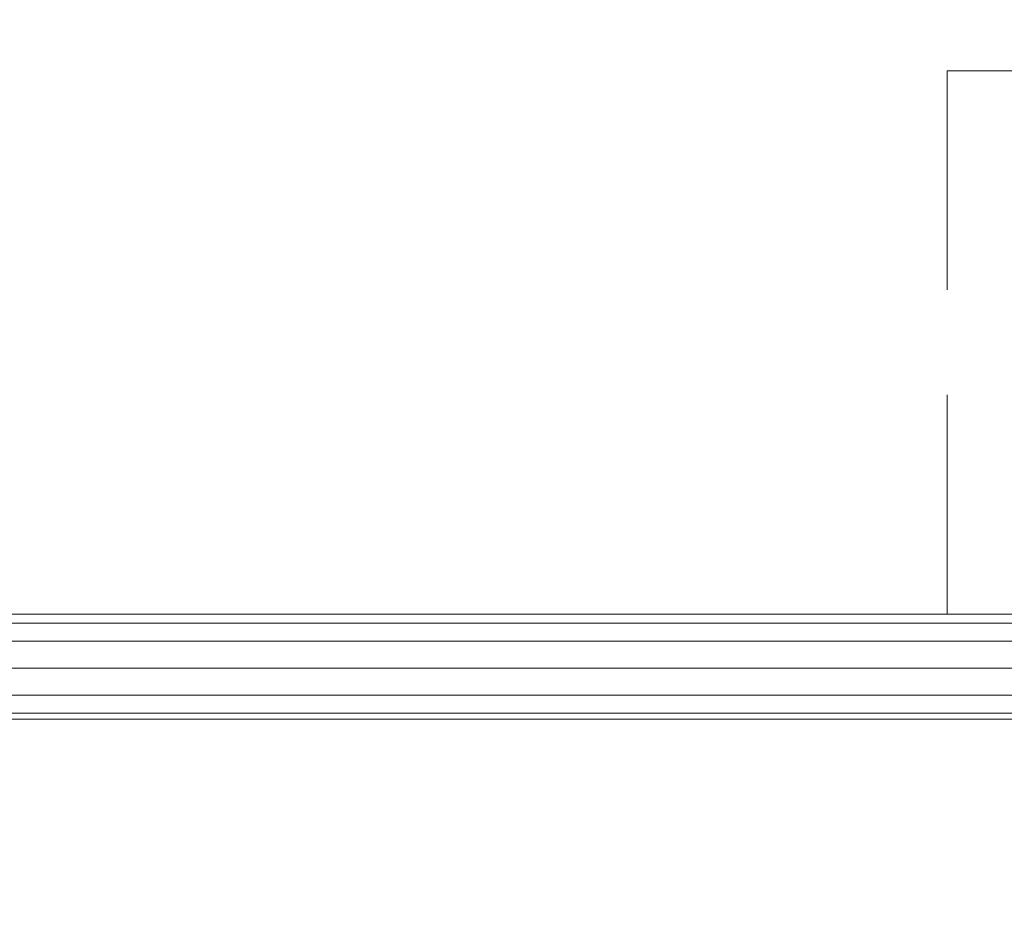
# Model space of a CAD drawing. Header units: millimetres. Extents: x 413 to 305578, y 115 to 38116.
# Tile 157 of 194: x 104493 to 105797, y 17647 to 18825. Entities that reach past the tile are written whole.
import ezdxf

# ---------------------------------------------------------------- set-up
doc = ezdxf.new("R2010")
doc.units = ezdxf.units.MM
for name, color, linetype, true_color in [('PDF$_V$line_ifc_RVT-1-В_Этаж$02_Сводный$A-DETL-MBND', 7, 'Continuous', 0xbababa), ('PDF$_V$line_ifc_RVT-1-В_Этаж$02_Сводный$A-ROOF', 7, 'Continuous', 0xbababa), ('PDF$_V$line_ifc_RVT-1-В_Этаж$02_Сводный$Q-SPCQ', 7, 'Continuous', 0xbababa)]:
    doc.layers.add(name, color=color, linetype=linetype, true_color=true_color)

msp = doc.modelspace()

# ---------------------------------------------------------------- linework, layer by layer
at = {"layer": 'PDF$_V$line_ifc_RVT-1-В_Этаж$02_Сводный$A-DETL-MBND', "lineweight": 0}
for points in [[(105721.4, 18757.2), (105721.4, 18466.8), (105721.4, 18757.2), (105920.4, 18757.2), (105920.4, 18466.8), (105920.4, 18757.2), (106119.4, 18757.2), (105920.4, 18757.2)], [(105721.4, 18037), (105721.4, 18327.5)]]:
    msp.add_lwpolyline(points, close=True, dxfattribs=at)
at = {"layer": 'PDF$_V$line_ifc_RVT-1-В_Этаж$02_Сводный$A-ROOF', "lineweight": 0}
msp.add_lwpolyline([(103783.6, 17547.6), (103982.5, 17897.7), (107850.3, 17897.7), (108049.3, 17547.6)], dxfattribs=at)
at = {"layer": 'PDF$_V$line_ifc_RVT-1-В_Этаж$02_Сводный$Q-SPCQ', "lineweight": 0}
for points in [[(107838.4, 17897.7), (107830.4, 17905.7), (107806.6, 17929.6), (107770.7, 17965.4), (107734.9, 18001.2), (107711.1, 18025.1), (107734.9, 18001.2), (105916.4, 18001.2), (105916.4, 17965.4), (104062.1, 17965.4), (104026.3, 17929.6), (104002.4, 17905.7), (104002.4, 18824.9), (104026.3, 18824.9)], [(105916.4, 18025.1), (104121.8, 18025.1), (104097.9, 18001.2), (104062.1, 17965.4), (104062.1, 18598.1), (104086, 18602.1), (104038.2, 18602.1), (104026.3, 18614), (104018.3, 18622), (104010.4, 18645.8), (104018.3, 18669.7), (104026.3, 18681.6), (104038.2, 18689.6), (104062.1, 18697.6), (104062.1, 18824.9), (104097.9, 18824.9)], [(104121.8, 18824.9), (104133.7, 18824.9), (104133.7, 18037), (104121.8, 18025.1), (104133.7, 18037), (105916.4, 18037)], [(105916.4, 18001.2), (104097.9, 18001.2), (104062.1, 17965.4), (104026.3, 17929.6), (104026.3, 18614)], [(105916.4, 17929.6), (104026.3, 17929.6), (104002.4, 17905.7), (103990.5, 17897.7), (104002.4, 17905.7), (105916.4, 17905.7)]]:
    msp.add_lwpolyline(points, dxfattribs=at)

doc.saveas('drawing.dxf')
